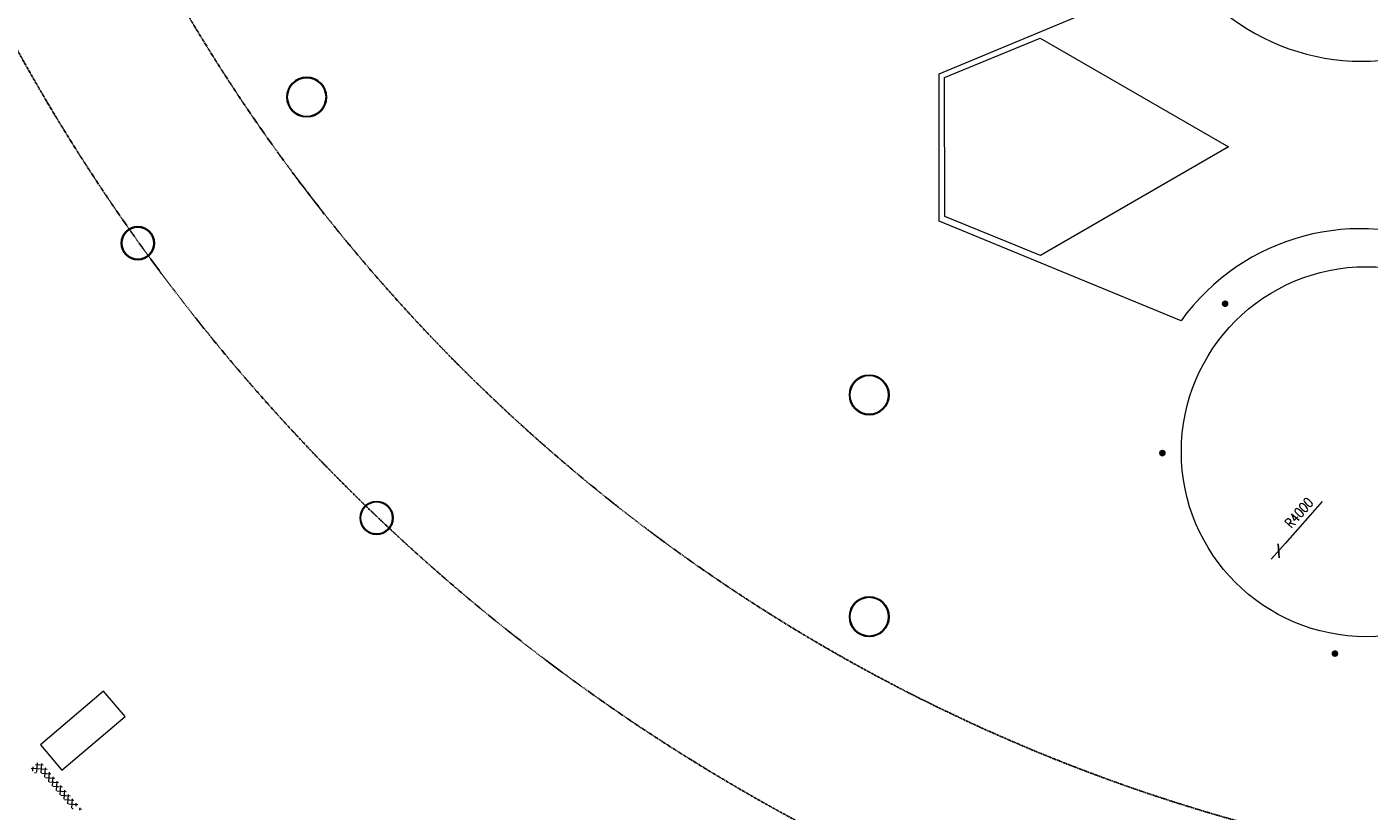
# Model space of a CAD drawing. Header units: millimetres. Extents: x 98667 to 994031, y -2704 to 533009.
# Tile 234 of 256: x 666560 to 707123, y 407423 to 431122. Entities that reach past the tile are written whole.
import ezdxf

# ---------------------------------------------------------------- set-up
doc = ezdxf.new("R2010")
doc.units = ezdxf.units.MM
doc.linetypes.add('sp00000g0$0$CENTER', pattern=[50.8, 31.75, -6.35, 6.35, -6.35])
doc.layers.add('0_AIRLINE OFFICE', color=7, linetype='Continuous', lineweight=0, true_color=0x00c8fa)
doc.layers.add('0_F&B AREA', color=3, linetype='Continuous', lineweight=0)
doc.layers.add('A-WALL-PATT', color=5, linetype='Continuous', lineweight=15)
for name, color, linetype in [('A-COL ENCLOUSER INNER', 1, 'Continuous'), ('A-COL ENCLOUSER OUTER', 6, 'Continuous'), ('ADIM', 9, 'Continuous'), ('PHE-FITTING(S)', 20, 'Continuous'), ('sp00000g0$0$S-GRID', 1, 'sp00000g0$0$CENTER')]:
    doc.layers.add(name, color=color, linetype=linetype)
doc.styles.add('SOM-TEXT', font='SIMPLEX.shx', dxfattribs={"width": 0.8})

msp = doc.modelspace()

# ---------------------------------------------------------------- linework, layer by layer
at = {"color": 251, "linetype": 'ByBlock'}
msp.add_line((704586, 415514), (704163, 415037), dxfattribs=at)
at = {"layer": '0_AIRLINE OFFICE', "color": 251}
for p, q in [((668880, 411044, 0), (666972, 409429, 0)), ((669526, 410281, 0), (668880, 411044, 0)), ((667618, 408666, 0), (669526, 410281, 0)), ((666972, 409429, 0), (667618, 408666, 0))]:
    msp.add_line(p, q, dxfattribs=at)
at = {"layer": '0_F&B AREA', "color": 251}
for p, q in [((694127, 429707), (701547, 432788)), ((694127, 425255), (694127, 429707)), ((701439, 422239), (694127, 425255))]:
    msp.add_line(p, q, dxfattribs=at)
at = {"layer": '0_F&B AREA', "color": 251, "extrusion": (9.9562e-08, 8.11875e-09, 1)}
for p, q in [((694288, 429596, 0), (697185, 430777, 0)), ((697185, 430777, 0), (702868, 427499, 0)), ((694301, 425390, 0), (694288, 429596, 0)), ((702868, 427499, 0), (697188, 424216, 0)), ((697188, 424216, 0), (694301, 425390, 0))]:
    msp.add_line(p, q, dxfattribs=at)
at = {"layer": '0_F&B AREA', "color": 251}
for centre, start, end in [((706919, 436767), 216.5265, 294.2352), ((706868, 418338), 65.5482, 144.3056)]:
    msp.add_arc(centre, 6685, start, end, dxfattribs=at)
at = {"layer": 'A-COL ENCLOUSER INNER', "color": 251}
for centre, radius in [((675016, 429000), 594), ((675016, 429000), 585), ((669913, 424585), 494), ((669913, 424585), 485), ((692016, 420000), 594), ((692016, 420000), 585), ((677129, 416283), 494), ((677129, 416283), 485), ((692017, 413299), 594), ((692017, 413299), 585)]:
    msp.add_circle(centre, radius, dxfattribs=at)
at = {"layer": 'A-COL ENCLOUSER OUTER', "color": 251}
for centre, radius in [((675016, 429000), 600), ((669913, 424585), 500), ((692016, 420000), 600), ((677129, 416283), 500), ((692017, 413299), 600)]:
    msp.add_circle(centre, radius, dxfattribs=at)
at = {"layer": 'A-WALL-PATT', "color": 251, "lineweight": 5}
msp.add_line((705703, 416777), (704586, 415514), dxfattribs=at)
at = {"layer": 'A-WALL-PATT', "color": 251, "linetype": 'Continuous'}
for p, q in [((667171, 408677), (666691, 408710)), ((666743, 408636), (666752, 408763)), ((666839, 408574), (666793, 408578)), ((667055, 408810), (666824, 408826)), ((666866, 408597), (666885, 408879)), ((666990, 408580), (667009, 408862)), ((667287, 408543), (667005, 408563)), ((667106, 408447), (667125, 408729)), ((667222, 408313), (667241, 408596)), ((667403, 408410), (667121, 408429)), ((667519, 408276), (667237, 408296)), ((667338, 408180), (667357, 408462)), ((667635, 408143), (667353, 408163)), ((667454, 408047), (667473, 408329)), ((667570, 407913), (667589, 408195)), ((667751, 408009), (667469, 408029)), ((667867, 407876), (667585, 407896)), ((667686, 407780), (667705, 408062)), ((667983, 407743), (667701, 407762)), ((667802, 407646), (667821, 407929)), ((667918, 407513), (667937, 407795)), ((668099, 407609), (667817, 407629)), ((667955, 407494), (667933, 407495)), ((668047, 407574), (668053, 407662)), ((668215, 407476), (668137, 407481)), ((668164, 407451), (668169, 407528))]:
    msp.add_line(p, q, dxfattribs=at)
at = {"layer": 'A-WALL-PATT', "color": 251}
msp.add_circle((707038, 418285), 5590, dxfattribs=at)
at = {"layer": 'ADIM', "color": 251, "linetype": 'ByBlock'}
msp.add_line((704374, 415501), (704400, 415078), dxfattribs=at)
at = {"layer": 'PHE-FITTING(S)', "color": 251, "linetype": 'Continuous', "extrusion": (-4.17752e-05, -2.10512e-05, 1)}
for centre, radius in [((702771, 422757, -38), 76.5), ((702771, 422757, -38), 70.5), ((702771, 422757, -38), 55), ((702771, 422757, -38), 50.9), ((702771, 422757, -38), 48.4), ((702736, 422769, -38), 6.57), ((702738, 422740, -38), 6.57), ((702754, 422790, -38), 6.57), ((702754, 422790, -38), 6.57), ((702759, 422722, -38), 6.57), ((702771, 422757, -38), 6.57), ((702783, 422792, -38), 6.57), ((702788, 422724, -38), 6.57), ((702788, 422724, -38), 6.57), ((702804, 422774, -38), 6.57), ((702806, 422745, -38), 6.57), ((700876, 418244, -38), 76.5), ((700876, 418244, -38), 70.5), ((700876, 418244, -38), 55), ((700876, 418244, -38), 50.9), ((700876, 418244, -38), 48.4), ((700841, 418256, -38), 6.57), ((700843, 418228, -38), 6.57), ((700859, 418278, -38), 6.57), ((700859, 418278, -38), 6.57), ((700864, 418209, -38), 6.57), ((700876, 418244, -38), 6.57), ((700887, 418280, -38), 6.57), ((700892, 418211, -38), 6.57), ((700892, 418211, -38), 6.57), ((700909, 418261, -38), 6.57), ((700911, 418233, -38), 6.57), ((706088, 412184, -38), 76.5), ((706088, 412184, -38), 70.5), ((706088, 412184, -38), 55), ((706088, 412184, -38), 50.9), ((706088, 412184, -38), 48.4), ((706053, 412196, -38), 6.57), ((706055, 412168, -38), 6.57), ((706071, 412217, -38), 6.57), ((706071, 412217, -38), 6.57), ((706076, 412149, -38), 6.57), ((706088, 412184, -38), 6.57), ((706099, 412219, -38), 6.57), ((706104, 412151, -38), 6.57), ((706104, 412151, -38), 6.57), ((706121, 412201, -38), 6.57), ((706123, 412173, -38), 6.57)]:
    msp.add_circle(centre, radius, dxfattribs=at)
at = {"layer": 'sp00000g0$0$S-GRID', "color": 251}
for radius in [58517, 53517]:
    msp.add_arc((717516, 458678), radius, 172, 270, dxfattribs=at)

# ---------------------------------------------------------------- texts
at = {"layer": 'A-WALL-PATT', "color": 251, "style": 'SOM-TEXT', "width": 0.8}
msp.add_text('R4000', height=300, rotation=48.4855, dxfattribs=at).set_placement((704772, 415951))

doc.saveas('drawing.dxf')
